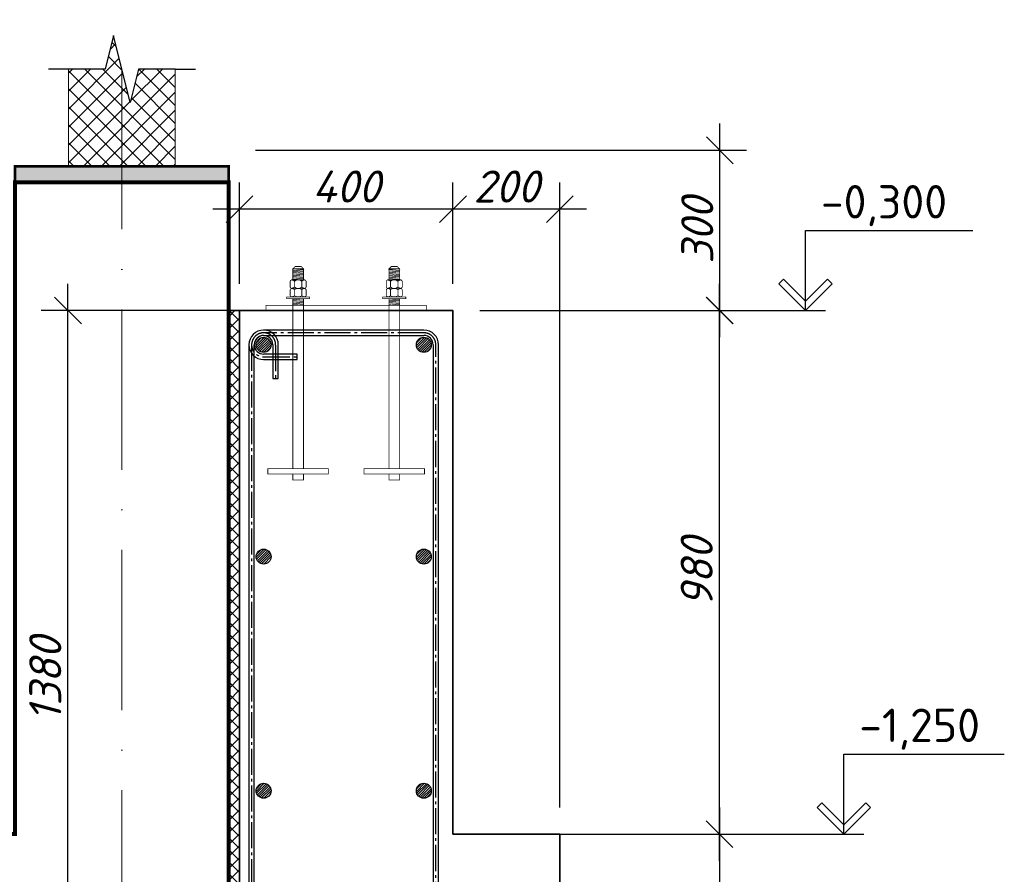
# Model space of a CAD drawing. Header units: millimetres. Extents: x 363306 to 7757304, y 1022887 to 1207196.
# Tile 54 of 256: x 702680 to 710056, y 1067364 to 1073763. Entities that reach past the tile are written whole.
import ezdxf

# ---------------------------------------------------------------- set-up
doc = ezdxf.new("R2010")
doc.units = ezdxf.units.MM
doc.linetypes.add('ACAD_ISO10W100', pattern=[18, 12, -3, 0, -3])
doc.linetypes.add('AM_DIN_G_W050', pattern=[13.75, 9.75, -1.5, 1, -1.5])
doc.layers.add('.', color=7, linetype='Continuous', lineweight=15)
doc.layers.add('_Армирования', color=172, linetype='Continuous', lineweight=30)
for name, color, linetype in [('108', 7, 'Continuous'), ('_ось', 130, 'Continuous'), ('kcd_tx', 7, 'Continuous')]:
    doc.layers.add(name, color=color, linetype=linetype)
doc.styles.get("Standard").update_dxf_attribs({"font": 'isocpeui.ttf'})
doc.dimstyles.new('Санжар', dxfattribs={"dimtxt": 240, "dimasz": 200, "dimexe": 200, "dimexo": 200, "dimgap": 50, "dimtad": 1, "dimdec": 0, "dimtxsty": 'Standard', "dimblk": 'OBLIQUE', "dimcen": 2.5, "dimdle": 200, "dimclrd": 152, "dimclre": 152, "dimclrt": 152, "dimadec": 0, "dimazin": 0, "dimtfac": 1, "dimtdec": 0, "dimtmove": 0, "dimatfit": 3, "dimldrblk": 'OBLIQUE', "dimfxl": 0, "dimlwd": 0, "dimlwe": 0, "dimarcsym": 0})
pattern_1 = [(175, (-768718.594, 1269018.307), (-0.83015845, -9.4887545), [])]
pattern_2 = [(175, (-768718.594, 1268847.819), (-0.83015845, -9.4887545), [])]

# ---------------------------------------------------------------- blocks, each defined once
blk = doc.blocks.new('_Oblique')
at = {"color": 0, "linetype": 'ByBlock', "lineweight": -2}
blk.add_line((-0.5, -0.5), (0.5, 0.5), dxfattribs=at)
blk = doc.blocks.new('*D416')
at = {"layer": 'Defpoints', "color": 0, "lineweight": 25, "transparency": 16777216}
for p in [(704245.8, 1072785, 0), (707925.7, 1072785), (705925.8, 1071585, 0)]:
    blk.add_point(p, dxfattribs=at)
at = {"layer": 'kcd_tx', "transparency": 16777216}
for p, q in [((707925.7, 1071385), (707925.7, 1072985)), ((704445.8, 1072785), (708125.7, 1072785)), ((706125.8, 1071585), (708125.7, 1071585))]:
    blk.add_line(p, q, dxfattribs=at)
at = {"layer": 'kcd_tx', "transparency": 16777216, "xscale": 200, "yscale": 200, "zscale": 200}
for p, rotation in [((707925.7, 1072785), 90), ((707925.7, 1071585), 270)]:
    blk.add_blockref('_Oblique', p, dxfattribs=dict(at, rotation=rotation))
at = {"layer": 'kcd_tx', "lineweight": 0, "transparency": 16777216, "insert": (707755.7, 1072185), "char_height": 240, "attachment_point": 5, "rotation": 90, "bg_fill": 3, "box_fill_scale": 1.1, "bg_fill_color": 256, "bg_fill_true_color": 13158600, "bg_fill_transparency": 0}
blk.add_mtext('300', dxfattribs=at)
blk = doc.blocks.new('*D271')
at = {"layer": 'Defpoints', "color": 0, "lineweight": 25, "transparency": 16777216}
for p in [(705925.8, 1072344.2), (705925.8, 1071585, 0), (706725.8, 1067665, 0)]:
    blk.add_point(p, dxfattribs=at)
at = {"layer": 'kcd_tx', "transparency": 16777216}
for p, q in [((705925.8, 1071785), (705925.8, 1072544.2)), ((706725.8, 1067865), (706725.8, 1072544.2)), ((706925.8, 1072344.2), (705725.8, 1072344.2))]:
    blk.add_line(p, q, dxfattribs=at)
at = {"layer": 'kcd_tx', "transparency": 16777216, "xscale": 200, "yscale": 200, "zscale": 200, "rotation": 180}
blk.add_blockref('_Oblique', (705925.8, 1072344.2), dxfattribs=at)
at = {"layer": 'kcd_tx', "transparency": 16777216, "xscale": 200, "yscale": 200, "zscale": 200}
blk.add_blockref('_Oblique', (706725.8, 1072344.2), dxfattribs=at)
at = {"layer": 'kcd_tx', "lineweight": 0, "transparency": 16777216, "insert": (706325.8, 1072514.2), "char_height": 240, "attachment_point": 5, "bg_fill": 3, "box_fill_scale": 1.1, "bg_fill_color": 256, "bg_fill_true_color": 13158600, "bg_fill_transparency": 0}
blk.add_mtext('200', dxfattribs=at)
blk = doc.blocks.new('*D272')
at = {"layer": 'Defpoints', "color": 0, "lineweight": 25, "transparency": 16777216}
for p in [(704325.8, 1072344.2), (704325.8, 1071585, 0), (705925.8, 1071585, 0)]:
    blk.add_point(p, dxfattribs=at)
at = {"layer": 'kcd_tx', "transparency": 16777216}
for p, q in [((704325.8, 1071785), (704325.8, 1072544.2)), ((705925.8, 1071785), (705925.8, 1072544.2)), ((706125.8, 1072344.2), (704125.8, 1072344.2))]:
    blk.add_line(p, q, dxfattribs=at)
at = {"layer": 'kcd_tx', "transparency": 16777216, "xscale": 200, "yscale": 200, "zscale": 200, "rotation": 180}
blk.add_blockref('_Oblique', (704325.8, 1072344.2), dxfattribs=at)
at = {"layer": 'kcd_tx', "transparency": 16777216, "xscale": 200, "yscale": 200, "zscale": 200}
blk.add_blockref('_Oblique', (705925.8, 1072344.2), dxfattribs=at)
at = {"layer": 'kcd_tx', "lineweight": 0, "transparency": 16777216, "insert": (705125.8, 1072514.2), "char_height": 240, "attachment_point": 5, "bg_fill": 3, "box_fill_scale": 1.1, "bg_fill_color": 256, "bg_fill_true_color": 13158600, "bg_fill_transparency": 0}
blk.add_mtext('400', dxfattribs=at)
blk = doc.blocks.new('*D411')
at = {"layer": 'Defpoints', "color": 0, "lineweight": 25, "transparency": 16777216}
for p in [(705925.8, 1067665), (706725.8, 1066065), (707921.3, 1066065)]:
    blk.add_point(p, dxfattribs=at)
at = {"layer": 'kcd_tx', "transparency": 16777216}
for p, q in [((707921.3, 1067865), (707921.3, 1065865)), ((706125.8, 1067665), (708121.3, 1067665)), ((706925.8, 1066065), (708121.3, 1066065))]:
    blk.add_line(p, q, dxfattribs=at)
at = {"layer": 'kcd_tx', "transparency": 16777216, "xscale": 200, "yscale": 200, "zscale": 200}
for p, rotation in [((707921.3, 1067665), 90), ((707921.3, 1066065), 270)]:
    blk.add_blockref('_Oblique', p, dxfattribs=dict(at, rotation=rotation))
at = {"layer": 'kcd_tx', "lineweight": 0, "transparency": 16777216, "insert": (707751.3, 1066865), "char_height": 240, "attachment_point": 5, "rotation": 90, "bg_fill": 3, "box_fill_scale": 1.1, "bg_fill_color": 256, "bg_fill_true_color": 13158600, "bg_fill_transparency": 0}
blk.add_mtext('400', dxfattribs=at)
blk = doc.blocks.new('*D268')
at = {"layer": 'Defpoints', "color": 0, "lineweight": 25, "transparency": 16777216}
for p in [(705925.8, 1071585), (707921.3, 1071585), (706725.8, 1067665)]:
    blk.add_point(p, dxfattribs=at)
at = {"layer": 'kcd_tx', "transparency": 16777216}
for p, q in [((707921.3, 1067465), (707921.3, 1071785)), ((706125.8, 1071585), (708121.3, 1071585)), ((706925.8, 1067665), (708121.3, 1067665))]:
    blk.add_line(p, q, dxfattribs=at)
at = {"layer": 'kcd_tx', "transparency": 16777216, "xscale": 200, "yscale": 200, "zscale": 200}
for p, rotation in [((707921.3, 1071585), 90), ((707921.3, 1067665), 270)]:
    blk.add_blockref('_Oblique', p, dxfattribs=dict(at, rotation=rotation))
at = {"layer": 'kcd_tx', "lineweight": 0, "transparency": 16777216, "insert": (707751.3, 1069625), "char_height": 240, "attachment_point": 5, "rotation": 90, "bg_fill": 3, "box_fill_scale": 1.1, "bg_fill_color": 256, "bg_fill_true_color": 13158600, "bg_fill_transparency": 0}
blk.add_mtext('980', dxfattribs=at)
blk = doc.blocks.new('*D267')
at = {"layer": 'Defpoints', "color": 0, "lineweight": 25, "transparency": 16777216}
for p in [(703041.8, 1071585), (705925.8, 1071585), (706725.8, 1066065)]:
    blk.add_point(p, dxfattribs=at)
at = {"layer": 'kcd_tx', "transparency": 16777216}
for p, q in [((703041.8, 1065865), (703041.8, 1071785)), ((705725.8, 1071585), (702841.8, 1071585)), ((706525.8, 1066065), (702841.8, 1066065))]:
    blk.add_line(p, q, dxfattribs=at)
at = {"layer": 'kcd_tx', "transparency": 16777216, "xscale": 200, "yscale": 200, "zscale": 200}
for p, rotation in [((703041.8, 1071585), 90), ((703041.8, 1066065), 270)]:
    blk.add_blockref('_Oblique', p, dxfattribs=dict(at, rotation=rotation))
at = {"layer": 'kcd_tx', "lineweight": 0, "transparency": 16777216, "insert": (702871.8, 1068825), "char_height": 240, "attachment_point": 5, "rotation": 90, "bg_fill": 3, "box_fill_scale": 1.1, "bg_fill_color": 256, "bg_fill_true_color": 13158600, "bg_fill_transparency": 0}
blk.add_mtext('1380', dxfattribs=at)

msp = doc.modelspace()

# ---------------------------------------------------------------- hatches: boundary and pattern name
at = {"layer": '.', "lineweight": 0}
h = msp.add_hatch(dxfattribs=at)
h.set_pattern_fill('ANSI37', color=256, scale=30)
h.set_pattern_definition([(45, (145582.62, -749507.41), (-67.351921, 67.351921), []), (135, (145582.62, -749507.41), (-67.351921, -67.351921), [])])
h.paths.add_polyline_path([(703845.818, 1072664.964), (703845.818, 1073393.909), (703570.818, 1073393.909), (703508.318, 1073143.909), (703445.818, 1073393.909), (703445.818, 1072664.964)])
h.paths.add_polyline_path([(703045.818, 1073393.909), (703045.818, 1072664.964), (703445.818, 1072664.964), (703445.818, 1073393.909), (703383.318, 1073643.909), (703320.818, 1073393.909)])
at = {"layer": '.', "lineweight": 0, "true_color": 0x642165, "transparency": 33554687}
h = msp.add_hatch(dxfattribs=at)
h.set_pattern_fill('AR-CONC', color=219, scale=0.2)
h.set_pattern_definition([(50, (508427.16, -164817.452), (36.4369338, -3.1878171), [3.81, -41.91]), (355, (508427.16, -164817.452), (-7.0486843, 38.211369), [3.048, -33.5281168]), (100.4514447, (508430.195, -164817.718), (29.3882494, 35.0235504), [3.2380018, -35.6180489]), (46.1842, (508427.16, -164807.292), (54.2158082, -8.4084656), [5.715, -62.865]), (96.6355576, (508431.677, -164807.993), (47.4808268, 49.485225), [4.8570046, -53.4271216]), (351.184151, (508427.16, -164807.29), (47.4808268, 49.485225), [4.5719934, -50.2919464]), (21, (508432.24, -164809.832), (30.32287825, -20.45303964), [3.81, -41.91]), (326, (508432.24, -164809.832), (12.3604057, 36.8375932), [3.048, -33.528]), (71.451445, (508434.766, -164811.537), (42.6832839, 16.3845538), [3.2380018, -35.6179875]), (37.5, (508427.159, -164817.452), (0.61772065, 16.91100777), [0, -33.1216, 0, -34.036, 0, -33.655]), (7.5, (508427.159, -164817.452), (13.3639325, 20.03611496), [0, -19.4056, 0, -32.3596, 0, -12.827]), (327.5, (508415.83, -164817.452), (27.11811903, -1.1457488), [0, -12.7, 0, -39.624, 0, -52.578]), (317.5, (508410.75, -164817.452), (29.62583628, 5.0852982), [0, -16.51, 0, -26.3144, 0, -37.338])])
h.paths.add_polyline_path([(704245.818, 1072664.964), (702645.818, 1072664.964), (702645.818, 1072544.964), (704245.818, 1072544.964)])
at = {"layer": '.', "lineweight": 0, "true_color": 0xcd6928, "transparency": 33554687}
h = msp.add_hatch(dxfattribs=at)
h.set_pattern_fill('ANSI37', color=32, scale=20)
h.set_pattern_definition([(45, (-478742.59, 756670.913), (-44.9012806, 44.9012806), []), (135, (-478742.59, 756670.913), (-44.9012806, -44.9012806), [])])
h.paths.add_polyline_path([(704325.818, 1071584.964), (704245.818, 1071584.964), (704245.818, 1068704.964), (704245.818, 1066067.422), (704325.818, 1066067.422)])

# ---------------------------------------------------------------- linework, layer by layer
at = {"layer": '.', "color": 219, "lineweight": 0, "true_color": 0x642165, "transparency": 33554687, "const_width": 20}
msp.add_lwpolyline([(702645.818, 1072664.964), (704245.818, 1072664.964), (704245.818, 1072544.964), (702645.818, 1072544.964)], close=True, dxfattribs=at)
at = {"layer": '.', "color": 18, "lineweight": 0, "true_color": 0x000000, "transparency": 33554687, "const_width": 30}
msp.add_lwpolyline([(702645.818, 1072544.964), (704245.818, 1072544.964), (704245.818, 1069304.964), (704245.818, 1066424.964), (704245.818, 1066424.964), (704245.818, 1066064.964), (702245.818, 1066064.964), (702245.818, 1067664.964), (702645.818, 1067664.964)], close=True, dxfattribs=at)
at = {"color": 18, "lineweight": 0, "true_color": 0x000000}
for p, q in [((703045.818, 1072664.964), (703045.818, 1073393.909)), ((703845.818, 1072664.964), (703845.818, 1073393.909))]:
    msp.add_line(p, q, dxfattribs=at)
at = {"color": 1, "linetype": 'ACAD_ISO10W100', "lineweight": 9, "ltscale": 100}
msp.add_line((703445.818, 1073393.909), (703445.818, 1064346.25), dxfattribs=at)
at = {"linetype": 'Continuous', "lineweight": 25, "ltscale": 100}
for p, q in [((708402.114, 1071820.319), (708366.758, 1071784.964)), ((708366.758, 1071784.964), (708566.758, 1071584.964)), ((708566.758, 1071655.674), (708402.114, 1071820.319)), ((708566.758, 1071655.674), (708731.403, 1071820.319)), ((708766.758, 1071784.964), (708566.758, 1071584.964)), ((708731.403, 1071820.319), (708766.758, 1071784.964)), ((708566.758, 1071584.964), (708566.758, 1071655.674)), ((708566.758, 1071584.964), (708566.758, 1071655.674)), ((708689.078, 1067900.319), (708653.723, 1067864.964)), ((708653.723, 1067864.964), (708853.723, 1067664.964)), ((708853.723, 1067735.674), (708689.078, 1067900.319)), ((708853.723, 1067735.674), (709018.368, 1067900.319)), ((709053.723, 1067864.964), (708853.723, 1067664.964)), ((709018.368, 1067900.319), (709053.723, 1067864.964)), ((708853.723, 1067664.964), (708853.723, 1067735.674)), ((708853.723, 1067664.964), (708853.723, 1067735.674))]:
    msp.add_line(p, q, dxfattribs=at)
at = {"color": 1, "linetype": 'Continuous', "lineweight": 20, "ltscale": 100}
for p, q in [((704451.589, 1071324.397, 0), (704511.744, 1071384.552, 0)), ((704453.675, 1071344.443, 0), (704491.697, 1071382.466, 0)), ((704454.777, 1071309.625, 0), (704526.515, 1071381.363, 0)), ((705651.685, 1071323.294, 0), (705712.846, 1071384.455, 0)), ((705653.218, 1071342.787, 0), (705693.353, 1071382.923, 0)), ((705655.103, 1071308.751, 0), (705727.389, 1071381.038, 0)), ((704460.803, 1071297.691, 0), (704538.45, 1071375.337, 0)), ((704469.027, 1071287.953, 0), (704548.187, 1071367.114, 0)), ((704479.316, 1071280.282, 0), (704555.858, 1071356.824, 0)), ((704491.906, 1071274.911, 0), (704561.229, 1071344.235, 0)), ((704507.674, 1071272.719, 0), (704563.421, 1071328.466, 0)), ((705661.287, 1071296.975, 0), (705739.165, 1071374.853, 0)), ((705669.649, 1071287.376, 0), (705748.764, 1071366.492, 0)), ((705680.08, 1071279.847, 0), (705756.293, 1071356.06, 0)), ((705692.843, 1071274.65, 0), (705761.491, 1071343.297, 0)), ((705708.892, 1071272.738, 0), (705763.402, 1071327.248, 0)), ((704530.703, 1071277.788, 0), (704558.353, 1071305.437, 0)), ((705733.033, 1071278.919, 0), (705757.222, 1071303.107, 0)), ((704451.589, 1069738.701, 0), (704511.744, 1069798.856, 0)), ((704453.675, 1069758.747, 0), (704491.697, 1069796.77, 0)), ((704454.777, 1069723.929, 0), (704526.515, 1069795.667, 0)), ((704460.803, 1069711.995, 0), (704538.45, 1069789.641, 0)), ((704469.027, 1069702.257, 0), (704548.187, 1069781.418, 0)), ((704479.316, 1069694.586, 0), (704555.858, 1069771.128, 0)), ((704491.906, 1069689.215, 0), (704561.229, 1069758.539, 0)), ((704507.674, 1069687.023, 0), (704563.421, 1069742.77, 0)), ((704451.589, 1067985.394, 0), (704511.744, 1068045.548, 0)), ((704453.675, 1068005.44, 0), (704491.697, 1068043.462, 0)), ((704454.777, 1067970.622, 0), (704526.515, 1068042.36, 0)), ((704460.803, 1067958.687, 0), (704538.45, 1068036.334, 0)), ((704469.027, 1067948.95, 0), (704548.187, 1068028.111, 0)), ((704479.316, 1067941.279, 0), (704555.858, 1068017.821, 0)), ((704491.906, 1067935.908, 0), (704561.229, 1068005.232, 0)), ((704507.674, 1067933.716, 0), (704563.421, 1067989.463, 0))]:
    msp.add_line(p, q, dxfattribs=at)
at = {"linetype": 'Continuous', "ltscale": 50}
for points in [[(703383.318, 1073643.909), (703320.818, 1073393.909)], [(703508.318, 1073143.909), (703383.318, 1073643.909)], [(703045.818, 1073393.909), (702895.818, 1073393.909)], [(703320.818, 1073393.909), (703045.818, 1073393.909)], [(703570.818, 1073393.909), (703508.318, 1073143.909)], [(703845.818, 1073393.909), (703570.818, 1073393.909)], [(703845.818, 1073393.909), (703995.818, 1073393.909)]]:
    msp.add_lwpolyline(points, dxfattribs=at)
at = {"linetype": 'Continuous', "lineweight": 25, "ltscale": 100}
for points in [[(708566.758, 1071584.964), (708566.758, 1072184.964)], [(708566.758, 1072184.964), (709820.584, 1072184.964)], [(708853.723, 1067664.964), (708853.723, 1068264.964)], [(708853.723, 1068264.964), (710055.655, 1068264.964)]]:
    msp.add_lwpolyline(points, dxfattribs=at)
at = {"color": 18, "lineweight": 35, "true_color": 0x000000}
msp.add_lwpolyline([(704325.818, 1071584.964), (704325.818, 1066064.964), (706725.818, 1066064.964), (706725.818, 1067664.964), (705925.818, 1067664.964), (705925.818, 1071584.964), (704325.818, 1071584.964)], dxfattribs=at)
at = {"layer": '108', "color": 5, "lineweight": 0, "const_width": 6}
msp.add_lwpolyline([(704538.975, 1070401.777), (704992.661, 1070401.777), (704992.661, 1070361.777), (704538.975, 1070361.777)], close=True, dxfattribs=at)
for points in [[(704805.818, 1070361.777), (704805.818, 1070316.065), (704725.818, 1070316.065), (704725.818, 1070361.777)], [(705445.818, 1070361.777), (705445.818, 1070316.065), (705525.818, 1070316.065), (705525.818, 1070361.777)]]:
    msp.add_lwpolyline(points, dxfattribs=at)
at = {"layer": '_Армирования', "color": 244, "ltscale": 100, "true_color": 0x991b1e}
for p, q in [((705707.422, 1071438.719, 0), (704507.422, 1071438.717, 0)), ((704507.422, 1071398.717, 0), (705707.422, 1071398.719, 0)), ((704397.422, 1071328.719, 0), (704397.422, 1066288.719, 0)), ((704437.422, 1066288.719, 0), (704437.422, 1071328.719, 0)), ((704577.422, 1071328.716, 0), (704577.422, 1071325.462, 0)), ((704577.422, 1071325.462, 0), (704577.422, 1071075.462, 0)), ((704617.422, 1071325.462, 0), (704617.422, 1071328.719, 0)), ((704617.422, 1071075.462, 0), (704617.422, 1071325.462, 0)), ((705777.422, 1071328.719, 0), (705777.422, 1066288.719, 0)), ((705817.422, 1066288.719, 0), (705817.422, 1071328.719, 0)), ((704757.422, 1071258.719, 0), (704507.422, 1071258.719, 0)), ((704757.422, 1071218.719, 0), (704757.422, 1071258.719, 0)), ((704507.422, 1071218.719, 0), (704757.422, 1071218.719, 0)), ((704577.422, 1071075.462, 0), (704617.422, 1071075.462, 0))]:
    msp.add_line(p, q, dxfattribs=at)
at = {"layer": '_Армирования', "color": 1, "ltscale": 100}
for centre in [(704507.422, 1071328.719, 0), (705707.422, 1071328.719, 0), (704507.422, 1069743.023, 0), (704507.422, 1067989.715, 0)]:
    msp.add_circle(centre, 56, dxfattribs=at)
at = {"layer": '_Армирования', "color": 244, "ltscale": 100, "true_color": 0x991b1e}
for centre, radius, start, end in [((704507.422, 1071328.719, 0), 110, 360, 180), ((704507.422, 1071328.718, 0), 109.999, 90, 270), ((704507.422, 1071328.718, 0), 70, 359.9983205, 179.9994283), ((704507.422, 1071328.718, 0), 69.999, 90, 270), ((705707.422, 1071328.719, 0), 110, 0, 90), ((705707.422, 1071328.719, 0), 70, 0, 90)]:
    msp.add_arc(centre, radius, start, end, dxfattribs=at)
at = {"layer": '_ось', "color": 252, "linetype": 'AM_DIN_G_W050', "ltscale": 20}
for p, q in [((705707.422, 1071418.719, 0), (704507.422, 1071418.719, 0)), ((704417.422, 1071328.719, 0), (704417.422, 1066288.719, 0)), ((704597.422, 1071325.462, 0), (704597.422, 1071328.719, 0)), ((704597.422, 1071325.462, 0), (704597.422, 1071075.462, 0)), ((705797.422, 1066288.719, 0), (705797.422, 1071328.719, 0)), ((704507.422, 1071238.719, 0), (704757.422, 1071238.719, 0))]:
    msp.add_line(p, q, dxfattribs=at)
for centre, start, end in [((704507.422, 1071328.719, 0), 0, 180), ((704507.422, 1071328.719, 0), 90, 270), ((705707.422, 1071328.719, 0), 0, 90)]:
    msp.add_arc(centre, 90, start, end, dxfattribs=at)

# ---------------------------------------------------------------- texts
at = {"linetype": 'Continuous', "lineweight": 25, "ltscale": 100, "char_height": 250, "attachment_point": 1}
for s, insert, width in [('\\fISOCPEUR|b0|i0|c0|p34;\\W1.0000000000;\\T1.0000000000;\\o\\l-0,300', (708681.758, 1072524.964), 1062.5), ('\\fISOCPEUR|b0|i0|c0|p34;\\W1.0000000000;\\T1.0000000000;\\o\\l-1,250', (708968.723, 1068604.964), 1012.5)]:
    msp.add_mtext(s, dxfattribs=dict(at, insert=insert, width=width))

# ---------------------------------------------------------------- next in the draw order: dimensions: what is measured, and where the dimension line sits
at = {"layer": 'kcd_tx', "color": 18, "lineweight": 0, "true_color": 0x000000}
dim = msp.add_linear_dim(base=(707925.691, 1072784.964, 0), p1=(705925.818, 1071584.964), p2=(704245.818, 1072784.964), angle=90, dimstyle='Санжар', override={"dimlfac": 0.25, "dimclrd": 256, "dimclre": 256, "dimclrt": 256, "dimtmove": 1, "dimfxl": 0.18, "dimtfill": 1, "dimlwd": 65535, "dimlwe": 65535, "dimarcsym": 2}, dxfattribs=at)
dim.commit()
dim.dimension.update_dxf_attribs({"geometry": '*D416', "text_midpoint": (707755.691, 1072184.964, 0)})

# ---------------------------------------------------------------- next in the draw order: linework, layer by layer
at = {"linetype": 'Continuous', "lineweight": 25, "ltscale": 100}
msp.add_lwpolyline([(707125.755, 1071584.964), (708716.758, 1071584.964)], dxfattribs=at)

# ---------------------------------------------------------------- next in the draw order: dimensions: what is measured, and where the dimension line sits
at = {"layer": 'kcd_tx', "color": 18, "lineweight": 0, "true_color": 0x000000}
dim = msp.add_linear_dim(base=(705925.818, 1072344.158, 0), p1=(706725.818, 1067664.964), p2=(705925.818, 1071584.964), dimstyle='Санжар', override={"dimlfac": 0.25, "dimclrd": 256, "dimclre": 256, "dimclrt": 256, "dimtmove": 1, "dimfxl": 0.18, "dimtfill": 1, "dimlwd": 65535, "dimlwe": 65535, "dimarcsym": 2}, dxfattribs=at)
dim.commit()
dim.dimension.update_dxf_attribs({"geometry": '*D271', "text_midpoint": (706325.818, 1072514.158, 0)})

# ---------------------------------------------------------------- next in the draw order: linework, layer by layer
at = {"color": 1, "linetype": 'Continuous', "lineweight": 20, "ltscale": 100}
for p, q in [((705651.589, 1069738.701, 0), (705711.744, 1069798.856, 0)), ((705653.675, 1069758.747, 0), (705691.697, 1069796.77, 0)), ((705654.777, 1069723.929, 0), (705726.515, 1069795.667, 0)), ((705660.803, 1069711.995, 0), (705738.45, 1069789.641, 0)), ((705669.027, 1069702.257, 0), (705748.187, 1069781.418, 0)), ((705679.316, 1069694.586, 0), (705755.858, 1069771.128, 0)), ((705691.906, 1069689.215, 0), (705761.229, 1069758.539, 0)), ((705707.674, 1069687.023, 0), (705763.421, 1069742.77, 0)), ((705730.703, 1069692.091, 0), (705758.353, 1069719.741, 0)), ((705651.589, 1067985.394, 0), (705711.744, 1068045.548, 0)), ((705653.675, 1068005.44, 0), (705691.697, 1068043.462, 0)), ((705654.777, 1067970.622, 0), (705726.515, 1068042.36, 0)), ((705660.803, 1067958.687, 0), (705738.45, 1068036.334, 0)), ((705669.027, 1067948.95, 0), (705748.187, 1068028.111, 0)), ((705679.316, 1067941.279, 0), (705755.858, 1068017.821, 0)), ((705691.906, 1067935.908, 0), (705761.229, 1068005.232, 0)), ((705707.674, 1067933.716, 0), (705763.421, 1067989.463, 0)), ((705730.703, 1067938.784, 0), (705758.353, 1067966.434, 0))]:
    msp.add_line(p, q, dxfattribs=at)
at = {"layer": '108', "color": 5, "lineweight": 0, "const_width": 6}
msp.add_lwpolyline([(705712.661, 1070401.777), (705258.975, 1070401.777), (705258.975, 1070361.777), (705712.661, 1070361.777)], close=True, dxfattribs=at)
at = {"layer": '_Армирования', "color": 1, "ltscale": 100}
for centre in [(705707.422, 1069743.023, 0), (705707.422, 1067989.715, 0)]:
    msp.add_circle(centre, 56, dxfattribs=at)

# ---------------------------------------------------------------- next in the draw order: dimensions: what is measured, and where the dimension line sits
at = {"layer": 'kcd_tx', "color": 18, "lineweight": 0, "true_color": 0x000000}
dim = msp.add_linear_dim(base=(704325.818, 1072344.158, 0), p1=(705925.818, 1071584.964), p2=(704325.818, 1071584.964), dimstyle='Санжар', override={"dimlfac": 0.25, "dimclrd": 256, "dimclre": 256, "dimclrt": 256, "dimtmove": 1, "dimfxl": 0.18, "dimtfill": 1, "dimlwd": 65535, "dimlwe": 65535, "dimarcsym": 2}, dxfattribs=at)
dim.commit()
dim.dimension.update_dxf_attribs({"geometry": '*D272', "text_midpoint": (705125.818, 1072514.158, 0)})
dim = msp.add_linear_dim(base=(707921.256, 1066064.964), p1=(705925.818, 1067664.964), p2=(706725.818, 1066064.964), angle=90, dimstyle='Санжар', override={"dimlfac": 0.25, "dimclrd": 256, "dimclre": 256, "dimclrt": 256, "dimtmove": 1, "dimfxl": 0.18, "dimtfill": 1, "dimlwd": 65535, "dimlwe": 65535, "dimarcsym": 2}, dxfattribs=at)
dim.commit()
dim.dimension.update_dxf_attribs({"geometry": '*D411', "text_midpoint": (707751.256, 1066864.964)})

# ---------------------------------------------------------------- next in the draw order: hatches: boundary and pattern name
at = {"layer": '108', "lineweight": 0}
h = msp.add_hatch(dxfattribs=at)
h.set_pattern_fill('ANSI31', color=5, scale=3, angle=130)
h.set_pattern_definition(pattern_1)
h.paths.add_polyline_path([(704725.818, 1071897.28), (704805.818, 1071897.28), (704805.818, 1071814.988), (704725.818, 1071814.988)])
h = msp.add_hatch(dxfattribs=at)
h.set_pattern_fill('ANSI31', color=5, scale=3, angle=130)
h.set_pattern_definition(pattern_1)
h.paths.add_polyline_path([(705525.818, 1071897.28), (705445.818, 1071897.28), (705445.818, 1071814.988), (705525.818, 1071814.988)])
h = msp.add_hatch(dxfattribs=at)
h.set_pattern_fill('ANSI31', color=5, scale=3, angle=130)
h.set_pattern_definition(pattern_2)
edge = h.paths.add_edge_path()
edge.add_line((704725.818, 1071674.997), (704805.818, 1071674.997))
edge.add_line((704805.818, 1071674.997), (704805.818, 1071623.996))
edge.add_line((704805.818, 1071624.964), (704725.818, 1071624.964))
edge.add_line((704725.818, 1071624.964), (704725.818, 1071677.177))
h = msp.add_hatch(dxfattribs=at)
h.set_pattern_fill('ANSI31', color=5, scale=3, angle=130)
h.set_pattern_definition(pattern_2)
edge = h.paths.add_edge_path()
edge.add_line((705525.818, 1071674.997), (705445.818, 1071674.997))
edge.add_line((705445.818, 1071674.997), (705445.818, 1071623.996))
edge.add_line((705445.818, 1071624.964), (705525.818, 1071624.964))
edge.add_line((705525.818, 1071624.964), (705525.818, 1071677.177))

# ---------------------------------------------------------------- next in the draw order: linework, layer by layer
at = {"color": 18, "lineweight": 35, "true_color": 0x000000}
msp.add_line((704325.818, 1071584.964), (704245.818, 1071584.964), dxfattribs=at)
at = {"layer": '108', "color": 5, "lineweight": 0, "const_width": 6}
for points in [[(704744.193, 1071915.655), (704787.443, 1071915.655), (704805.818, 1071897.28), (704725.818, 1071897.28)], [(704725.818, 1071897.28), (704805.818, 1071897.28), (704805.818, 1071814.988), (704725.818, 1071814.988)], [(705507.443, 1071915.655), (705464.193, 1071915.655), (705445.818, 1071897.28), (705525.818, 1071897.28)], [(705525.818, 1071897.28), (705445.818, 1071897.28), (705445.817, 1071814.988), (705525.817, 1071814.988)], [(704679.455, 1071686.997), (704852.182, 1071686.997), (704852.182, 1071674.997), (704679.455, 1071674.997)], [(704725.818, 1071624.964), (704805.818, 1071624.964), (704805.818, 1071674.997), (704725.818, 1071674.997)], [(705572.181, 1071686.997), (705399.454, 1071686.997), (705399.454, 1071674.997), (705572.181, 1071674.997)], [(705525.817, 1071624.964), (705445.817, 1071624.964), (705445.817, 1071674.997), (705525.817, 1071674.997)], [(704525.818, 1071624.964), (705725.818, 1071624.964), (705725.818, 1071584.964), (704525.818, 1071584.964)]]:
    msp.add_lwpolyline(points, close=True, dxfattribs=at)
for points in [[(704715.214, 1071814.988), (704705.818, 1071806.165)], [(704705.818, 1071806.165), (704705.818, 1071759.819)], [(704715.214, 1071750.997), (704705.818, 1071759.819)], [(704715.214, 1071750.992), (704705.818, 1071742.17)], [(704715.214, 1071814.988), (704816.423, 1071814.988)], [(704715.214, 1071750.992), (704816.423, 1071750.992)], [(704737.818, 1071805.758), (704737.818, 1071760.226)], [(704793.818, 1071805.758), (704793.818, 1071760.226)], [(704816.423, 1071814.988), (704825.818, 1071806.165)], [(704816.423, 1071750.997), (704825.818, 1071759.819)], [(704816.423, 1071750.992), (704825.818, 1071742.17)], [(704825.818, 1071806.165), (704825.818, 1071759.819)], [(705435.212, 1071814.988), (705425.817, 1071806.165)], [(705425.817, 1071806.165), (705425.817, 1071759.819)], [(705435.212, 1071750.997), (705425.817, 1071759.819)], [(705435.212, 1071750.992), (705425.817, 1071742.17)], [(705536.422, 1071814.988), (705435.212, 1071814.988)], [(705536.422, 1071750.992), (705435.212, 1071750.992)], [(705457.817, 1071805.758), (705457.817, 1071760.226)], [(705513.817, 1071805.758), (705513.817, 1071760.226)], [(705536.422, 1071814.988), (705545.817, 1071806.165)], [(705536.422, 1071750.997), (705545.817, 1071759.819)], [(705536.422, 1071750.992), (705545.817, 1071742.17)], [(705545.817, 1071806.165), (705545.817, 1071759.819)], [(704705.818, 1071742.17), (704705.818, 1071695.824)], [(704715.214, 1071687.001), (704705.818, 1071695.824)], [(704715.214, 1071687.001), (704816.423, 1071687.001)], [(704737.818, 1071741.763), (704737.818, 1071696.23)], [(704793.818, 1071741.763), (704793.818, 1071696.23)], [(704816.423, 1071687.001), (704825.818, 1071695.824)], [(704825.818, 1071742.17), (704825.818, 1071695.824)], [(705425.817, 1071742.17), (705425.817, 1071695.824)], [(705435.212, 1071687.001), (705425.817, 1071695.824)], [(705536.422, 1071687.001), (705435.212, 1071687.001)], [(705457.817, 1071741.763), (705457.817, 1071696.23)], [(705513.817, 1071741.763), (705513.817, 1071696.23)], [(705536.422, 1071687.001), (705545.817, 1071695.824)], [(705545.817, 1071742.17), (705545.817, 1071695.824)], [(704725.818, 1070401.777), (704725.818, 1071624.964), (704805.818, 1071624.964), (704805.818, 1070401.777)], [(705525.818, 1070401.777), (705525.818, 1071624.964), (705445.818, 1071624.964), (705445.818, 1070401.777)]]:
    msp.add_lwpolyline(points, dxfattribs=at)
at = {"layer": '108', "color": 5, "lineweight": 0}
for centre, start, end in [((704709.818, 1071767.9), 53.5134146, 83.7819583), ((704709.818, 1071798.084), 276.2180417, 306.4865854), ((704709.818, 1071703.904), 53.5134146, 83.7819583), ((704765.818, 1071767.9), 53.5134146, 126.4865854), ((704765.818, 1071798.084), 233.5134146, 306.4865854), ((704765.818, 1071703.904), 53.5134146, 126.4865854), ((704821.818, 1071767.9), 96.2180417, 126.4865854), ((704821.818, 1071798.084), 233.5134146, 263.7819583), ((704821.818, 1071703.904), 96.2180417, 126.4865854), ((705429.817, 1071767.9), 53.5134146, 83.7819583), ((705429.817, 1071798.084), 276.2180417, 306.4865854), ((705429.817, 1071703.904), 53.5134146, 83.7819583), ((705485.817, 1071767.9), 53.5134146, 126.4865854), ((705485.817, 1071798.084), 233.5134146, 306.4865854), ((705485.817, 1071703.904), 53.5134146, 126.4865854), ((705541.817, 1071767.9), 96.2180417, 126.4865854), ((705541.817, 1071798.084), 233.5134146, 263.7819583), ((705541.817, 1071703.904), 96.2180417, 126.4865854), ((704709.818, 1071734.089), 276.2180417, 306.4865854), ((704765.818, 1071734.089), 233.5134146, 306.4865854), ((704821.818, 1071734.089), 233.5134146, 263.7819583), ((705429.817, 1071734.089), 276.2180417, 306.4865854), ((705485.817, 1071734.089), 233.5134146, 306.4865854), ((705541.817, 1071734.089), 233.5134146, 263.7819583)]:
    msp.add_arc(centre, 47.088, start, end, dxfattribs=at)

# ---------------------------------------------------------------- next in the draw order: dimensions: what is measured, and where the dimension line sits
at = {"layer": 'kcd_tx', "color": 18, "lineweight": 0, "true_color": 0x000000}
dim = msp.add_linear_dim(base=(707921.256, 1071584.964), p1=(706725.818, 1067664.964), p2=(705925.818, 1071584.964), angle=90, dimstyle='Санжар', override={"dimlfac": 0.25, "dimclrd": 256, "dimclre": 256, "dimclrt": 256, "dimtmove": 1, "dimfxl": 0.18, "dimtfill": 1, "dimlwd": 65535, "dimlwe": 65535, "dimarcsym": 2}, dxfattribs=at)
dim.commit()
dim.dimension.update_dxf_attribs({"geometry": '*D268', "text_midpoint": (707751.256, 1069624.964)})

# ---------------------------------------------------------------- next in the draw order: linework, layer by layer
at = {"linetype": 'Continuous', "lineweight": 25, "ltscale": 100}
msp.add_lwpolyline([(708035.824, 1067664.964), (709003.723, 1067664.964)], dxfattribs=at)

# ---------------------------------------------------------------- next in the draw order: dimensions: what is measured, and where the dimension line sits
at = {"layer": 'kcd_tx', "color": 18, "lineweight": 0, "true_color": 0x000000}
dim = msp.add_linear_dim(base=(703041.771, 1071584.964), p1=(706725.818, 1066064.964), p2=(705925.818, 1071584.964), angle=90, dimstyle='Санжар', override={"dimlfac": 0.25, "dimclrd": 256, "dimclre": 256, "dimclrt": 256, "dimtmove": 1, "dimfxl": 0.18, "dimtfill": 1, "dimlwd": 65535, "dimlwe": 65535, "dimarcsym": 2}, dxfattribs=at)
dim.commit()
dim.dimension.update_dxf_attribs({"geometry": '*D267', "text_midpoint": (702871.771, 1068824.964)})

doc.saveas('drawing.dxf')
